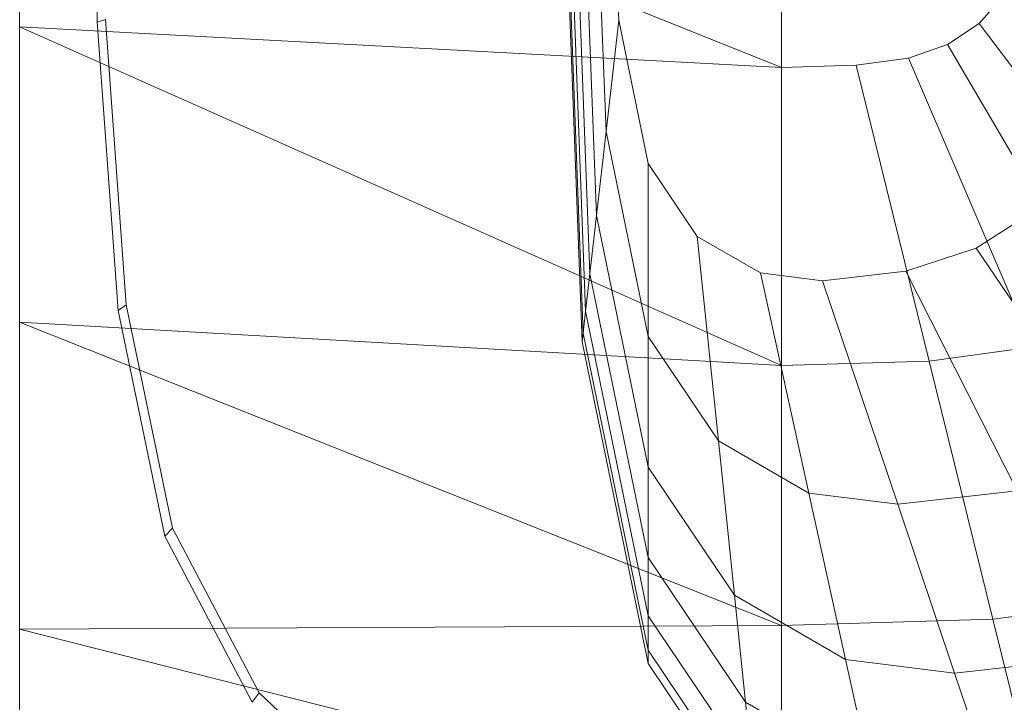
# Model space of a CAD drawing. Header units: metres. Extents: x 391.1 to 427.5, y 12.7 to 28.4.
# Tile 126 of 222: x 410.6431 to 410.7758, y 18.9821 to 19.0742. Entities that reach past the tile are written whole.
import ezdxf

# ---------------------------------------------------------------- set-up
doc = ezdxf.new("R2010")
doc.units = ezdxf.units.M
doc.layers.add('02_MOBILIARIO', color=7, linetype='Continuous', lineweight=18)
doc.layers.add('A-DETL-____-MBND', color=7, linetype='Continuous', lineweight=18)

# ---------------------------------------------------------------- blocks, each defined once
blk = doc.blocks.new('Family - Rentamans PS-1-153360-01_ENLLUMENAT_PS1')
at = {"layer": 'A-DETL-____-MBND', "color": 253, "true_color": 0xaaaaaa}
for p, q in [((0, 0.36146), (0, 0.00406)), ((0, 0.18276), (0, 0.14702)), ((0, 0.18276), (0.10273, 0.14157)), ((0.01046, 0.14766), (0.00965, 0.18276)), ((0.07584, 0.10456), (0.07287, 0.18276)), ((0.07598, 0.10571), (0.07304, 0.18276)), ((0.07689, 0.11374), (0.07426, 0.18276)), ((0.07778, 0.12158), (0.07545, 0.18276)), ((0.07907, 0.13292), (0.07717, 0.18276)), ((0.08078, 0.14793), (0.07945, 0.18276)), ((0.10273, 0.18276), (0.10273, 0.14157)), ((0.07631, 0.10869), (0.074, 0.1695)), ((0.13282, 0.15143), (0.12937, 0.14751)), ((0.01159, 0.14801), (0.01046, 0.14766)), ((0.01327, 0.10879), (0.01046, 0.14766)), ((0.01437, 0.10952), (0.01159, 0.14801)), ((0.08078, 0.14793), (0.07907, 0.13292)), ((0.08473, 0.12861), (0.08078, 0.14793)), ((0.12937, 0.14751), (0.12509, 0.14464)), ((0.15537, 0.1131), (0.12937, 0.14751)), ((0, 0.14702), (0, 0.10722)), ((0.10273, 0.14157), (0, 0.14702)), ((0, 0.14702), (0.10273, 0.10137)), ((0.12509, 0.14464), (0.11983, 0.14281)), ((0.14692, 0.10743), (0.12509, 0.14464)), ((0.11983, 0.14281), (0.11281, 0.14187)), ((0.11983, 0.14281), (0.13653, 0.10383)), ((0.10273, 0.14157), (0.11281, 0.14187)), ((0.10273, 0.14157), (0.10273, 0.10137)), ((0.11281, 0.14187), (0.12264, 0.10196)), ((0.07907, 0.13292), (0.07778, 0.12158)), ((0.08473, 0.10527), (0.07907, 0.13292)), ((0.09137, 0.11877), (0.08473, 0.12861)), ((0.08473, 0.12861), (0.08473, 0.10527)), ((0.07778, 0.12158), (0.07689, 0.11374)), ((0.08473, 0.08764), (0.07778, 0.12158)), ((0.13667, 0.12213), (0.12897, 0.11719)), ((0.09989, 0.11385), (0.09137, 0.11877)), ((0.09137, 0.11877), (0.09423, 0.09119)), ((0.12897, 0.11719), (0.1195, 0.11406)), ((0.12897, 0.11719), (0.14804, 0.08893)), ((0.07689, 0.11374), (0.07631, 0.10869)), ((0.08473, 0.07545), (0.07689, 0.11374)), ((0.10826, 0.11279), (0.09989, 0.11385)), ((0.09989, 0.11385), (0.10642, 0.08414)), ((0.1195, 0.11406), (0.10826, 0.11279)), ((0.1195, 0.11406), (0.13449, 0.08444)), ((0.10826, 0.11279), (0.1184, 0.08263)), ((0.01437, 0.10952), (0.01327, 0.10879)), ((0.02062, 0.07939), (0.01437, 0.10952)), ((0.01958, 0.07835), (0.01327, 0.10879)), ((0.07631, 0.10869), (0.07598, 0.1057)), ((0.08473, 0.0676), (0.07631, 0.10869)), ((0, 0.10722), (0, 0.06579)), ((0.10273, 0.10137), (0, 0.10722)), ((0, 0.10722), (0.10273, 0.06628)), ((0.07598, 0.10571), (0.07584, 0.10456)), ((0.08473, 0.06296), (0.07598, 0.1057)), ((0.09423, 0.09119), (0.08473, 0.10527)), ((0.08473, 0.10527), (0.08473, 0.08764)), ((0.08473, 0.06117), (0.07584, 0.10456)), ((0.13653, 0.10383), (0.12264, 0.10196)), ((0.12264, 0.10196), (0.10273, 0.10137)), ((0.10273, 0.10137), (0.10273, 0.06628)), ((0.12264, 0.10196), (0.13123, 0.06713)), ((0.10642, 0.08414), (0.09423, 0.09119)), ((0.09423, 0.09119), (0.09638, 0.07036)), ((0.09638, 0.07036), (0.08473, 0.08764)), ((0.08473, 0.08764), (0.08473, 0.07545)), ((0.1184, 0.08263), (0.10642, 0.08414)), ((0.10642, 0.08414), (0.11135, 0.0617)), ((0.13449, 0.08444), (0.1184, 0.08263)), ((0.1184, 0.08263), (0.12606, 0.05985)), ((0.02062, 0.07939), (0.01958, 0.07835)), ((0.03136, 0.05592), (0.01958, 0.07835)), ((0.03228, 0.05718), (0.02062, 0.07939)), ((0.09788, 0.05596), (0.08473, 0.07545)), ((0.08473, 0.07545), (0.08473, 0.0676)), ((0.11135, 0.0617), (0.09638, 0.07036)), ((0.09638, 0.07036), (0.09788, 0.05596)), ((0.1511, 0.06981), (0.13123, 0.06713)), ((0.08473, 0.06296), (0.08473, 0.0676)), ((0.09884, 0.04668), (0.08473, 0.0676)), ((0.13123, 0.06713), (0.10273, 0.06628)), ((0.13123, 0.06713), (0.13772, 0.04082)), ((0.10273, 0.06628), (0, 0.06579)), ((0, 0.06579), (0, 0.03818)), ((0, 0.06579), (0.10273, 0.03978)), ((0.10273, 0.06628), (0.10273, 0.03978)), ((0.08473, 0.06117), (0.08473, 0.06296)), ((0.09941, 0.0412), (0.08473, 0.06296)), ((0.09963, 0.03908), (0.08473, 0.06117)), ((0.12606, 0.05985), (0.11135, 0.0617)), ((0.11135, 0.0617), (0.11476, 0.0462)), ((0.14581, 0.06207), (0.12606, 0.05985)), ((0.12606, 0.05985), (0.13135, 0.04411)), ((0.03228, 0.05718), (0.03136, 0.05592)), ((0.05051, 0.04004), (0.03228, 0.05718)), ((0.11476, 0.0462), (0.09788, 0.05596)), ((0.09788, 0.05596), (0.09884, 0.04668))]:
    blk.add_line(p, q, dxfattribs=at)
blk = doc.blocks.new('LONDR55-XX_ZZ-ARQ-CAA-M3D-Londres55_ifc-1-01_ENLLUMENAT_PS1')
at = {"layer": '02_MOBILIARIO', "color": 253, "lineweight": 18, "true_color": 0xaaaaaa}
blk.add_blockref('Family - Rentamans PS-1-153360-01_ENLLUMENAT_PS1', (410.64308, 18.92617), dxfattribs=at)

msp = doc.modelspace()

# ---------------------------------------------------------------- block references
at = {"lineweight": 5}
msp.add_blockref('LONDR55-XX_ZZ-ARQ-CAA-M3D-Londres55_ifc-1-01_ENLLUMENAT_PS1', (0, 0), dxfattribs=at)

doc.saveas('drawing.dxf')
